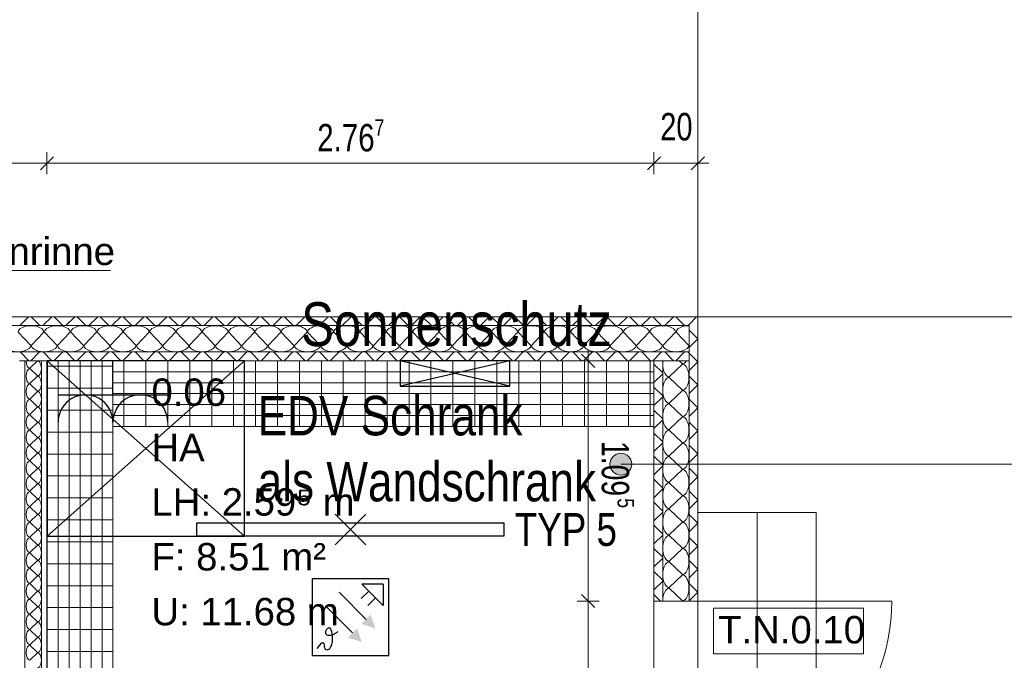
# Model space of a CAD drawing. Extents: x 1101 to 1942, y 41 to 882.
# Tile 95 of 113: x 1533 to 1623, y 726 to 785. Entities that reach past the tile are written whole.
import ezdxf
from ezdxf.lldxf.tags import DXFTag

# ---------------------------------------------------------------- set-up
doc = ezdxf.new("R2010")
doc.units = 0
doc.layers.get('0').update_dxf_attribs({"lineweight": 13})
for name, color, linetype, lineweight in [('Axen', 7, 'Continuous', 25), ('Beschriftung', 7, 'Continuous', 25), ('BI_X_Geometrie', 7, 'Continuous', 13), ('Fullfläche', 7, 'Continuous', 25), ('Maßlinien', 7, 'Continuous', 25), ('Räume', 7, 'Continuous', 25), ('Treppen', 7, 'Continuous', 25), ('Türen-A03CP7E11H', 7, 'Continuous', 25), ('Wände', 7, 'Continuous', 25)]:
    doc.layers.add(name, color=color, linetype=linetype, lineweight=lineweight)
for name, color, linetype, lineweight, true_color in [('BI_E_EDV', 3, 'Continuous', 25, 0x00ff00), ('BI_E_Einbruchmeldeanlagen', 5, 'Continuous', 25, 0x0000ff), ('BI_E_Licht', 7, 'Continuous', 25, 0xff6600), ('BI_E_Starkstrom', 1, 'Continuous', 25, 0xff0000), ('BI_E_Steckdosen', 1, 'Continuous', 25, 0xff0000), ('BI_E_Stromkreis', 1, 'Continuous', 25, 0xff0000), ('BI_E_Trassen 1', 4, 'Continuous', 18, 0x00ffff)]:
    doc.layers.add(name, color=color, linetype=linetype, lineweight=lineweight, true_color=true_color)
doc.styles.get("Standard").update_dxf_attribs({"font": 'arial.ttf'})
tags = doc.linetypes.add('ALL_S25', pattern=[0.001, 0, -0.001]).pattern_tags.tags
tags[6:7] = [DXFTag(74, 4), DXFTag(75, 0), DXFTag(340, '0'), DXFTag(46, 1.0), DXFTag(50, 0.0), DXFTag(44, 0.0), DXFTag(45, 0.0)]
tags[4:5] = [DXFTag(74, 4), DXFTag(75, 0), DXFTag(340, '0'), DXFTag(46, 1.0), DXFTag(50, 0.0), DXFTag(44, 0.0), DXFTag(45, 0.0)]
tags = doc.linetypes.add('PUNKT2_S9-A03CP7E21H', pattern=[0.001, 0, -0.001]).pattern_tags.tags
tags[6:7] = [DXFTag(74, 4), DXFTag(75, 0), DXFTag(340, '0'), DXFTag(46, 1.0), DXFTag(50, 0.0), DXFTag(44, 0.0), DXFTag(45, 0.0)]
tags[4:5] = [DXFTag(74, 4), DXFTag(75, 0), DXFTag(340, '0'), DXFTag(46, 1.0), DXFTag(50, 0.0), DXFTag(44, 0.0), DXFTag(45, 0.0)]
tags = doc.linetypes.add('VERDECKT2_S15', pattern=[0.0035, 0.001, -0.0025]).pattern_tags.tags
tags[6:7] = [DXFTag(74, 4), DXFTag(75, 0), DXFTag(340, '0'), DXFTag(46, 1.0), DXFTag(50, 0.0), DXFTag(44, 0.0), DXFTag(45, 0.0)]
tags[4:5] = [DXFTag(74, 4), DXFTag(75, 0), DXFTag(340, '0'), DXFTag(46, 1.0), DXFTag(50, 0.0), DXFTag(44, 0.0), DXFTag(45, 0.0)]

# ---------------------------------------------------------------- blocks, each defined once
blk = doc.blocks.new('Referenz-A03CP7E41H', base_point=(1127.794, 89.807))
at = {"layer": 'Axen', "color": 0, "linetype": 'ALL_S25', "lineweight": -2, "ltscale": 0.13}
for p, q in [((1594.698, 90.134), (1594.698, 825.648)), ((1661.911, 757.448), (1222.401, 757.448))]:
    blk.add_line(p, q, dxfattribs=at)
at = {"layer": 'Beschriftung', "color": 0, "lineweight": -2}
for p, q in [((1525.445, 761.673), (1541.137, 761.673)), ((1596.135, 730.897), (1596.134, 726.73)), ((1609.806, 730.895), (1596.135, 730.897)), ((1609.806, 726.728), (1609.806, 730.895)), ((1596.134, 726.73), (1609.806, 726.728))]:
    blk.add_line(p, q, dxfattribs=at)
at = {"layer": 'Fullfläche', "color": 0, "lineweight": -2}
for p, q in [((1533.681, 757.447), (1532.882, 756.647)), ((1533.902, 757.447), (1534.702, 756.647)), ((1535.781, 757.447), (1534.982, 756.647)), ((1536.002, 757.447), (1536.802, 756.647)), ((1537.881, 757.447), (1537.082, 756.647)), ((1538.102, 757.447), (1538.902, 756.647)), ((1539.981, 757.447), (1539.182, 756.647)), ((1540.202, 757.447), (1541.002, 756.647)), ((1542.081, 757.447), (1541.282, 756.647)), ((1542.302, 757.447), (1543.102, 756.647)), ((1544.181, 757.447), (1543.382, 756.647)), ((1544.403, 757.447), (1545.202, 756.647)), ((1546.281, 757.447), (1545.482, 756.647)), ((1546.502, 757.447), (1547.302, 756.647)), ((1548.381, 757.447), (1547.582, 756.647)), ((1548.603, 757.447), (1549.402, 756.647)), ((1550.481, 757.447), (1549.682, 756.647)), ((1550.703, 757.447), (1551.502, 756.647)), ((1552.581, 757.447), (1551.782, 756.647)), ((1552.802, 757.447), (1553.602, 756.647)), ((1554.681, 757.447), (1553.882, 756.647)), ((1554.903, 757.447), (1555.702, 756.647)), ((1556.781, 757.447), (1555.982, 756.647)), ((1557.003, 757.447), (1557.802, 756.647)), ((1558.881, 757.447), (1558.082, 756.647)), ((1559.103, 757.447), (1559.902, 756.647)), ((1560.981, 757.447), (1560.181, 756.647)), ((1561.203, 757.447), (1562.002, 756.647)), ((1563.081, 757.447), (1562.282, 756.647)), ((1563.303, 757.447), (1564.102, 756.647)), ((1565.181, 757.447), (1564.381, 756.647)), ((1565.403, 757.447), (1566.202, 756.647)), ((1567.281, 757.447), (1566.481, 756.647)), ((1567.503, 757.447), (1568.302, 756.647)), ((1569.381, 757.447), (1568.581, 756.647)), ((1569.603, 757.447), (1570.402, 756.647)), ((1571.481, 757.447), (1570.681, 756.647)), ((1571.703, 757.447), (1572.502, 756.647)), ((1573.581, 757.447), (1572.781, 756.647)), ((1573.803, 757.447), (1574.602, 756.647)), ((1575.681, 757.447), (1574.881, 756.647)), ((1575.903, 757.447), (1576.702, 756.647)), ((1577.78, 757.447), (1576.981, 756.647)), ((1578.003, 757.447), (1578.802, 756.647)), ((1579.88, 757.447), (1579.081, 756.647)), ((1580.103, 757.447), (1580.902, 756.647)), ((1581.98, 757.447), (1581.181, 756.647)), ((1582.203, 757.447), (1583.002, 756.647)), ((1584.08, 757.447), (1583.281, 756.647)), ((1584.303, 757.447), (1585.102, 756.647)), ((1586.18, 757.447), (1585.381, 756.647)), ((1586.403, 757.447), (1587.202, 756.647)), ((1588.28, 757.447), (1587.481, 756.647)), ((1588.503, 757.447), (1589.302, 756.647)), ((1590.38, 757.447), (1589.581, 756.647)), ((1590.603, 757.447), (1591.402, 756.647)), ((1592.48, 757.447), (1591.681, 756.647)), ((1592.703, 757.447), (1593.502, 756.647)), ((1594.585, 757.448), (1593.903, 756.766)), ((1533.874, 754.847), (1532.722, 756.047)), ((1535.074, 756.047), (1533.922, 754.847)), ((1536.274, 754.847), (1535.122, 756.047)), ((1537.474, 756.047), (1536.322, 754.847)), ((1538.674, 754.847), (1537.522, 756.047)), ((1539.874, 756.047), (1538.722, 754.847)), ((1541.074, 754.847), (1539.922, 756.047)), ((1542.274, 756.047), (1541.122, 754.847)), ((1543.474, 754.847), (1542.322, 756.047)), ((1544.674, 756.047), (1543.522, 754.847)), ((1545.874, 754.847), (1544.722, 756.047)), ((1547.074, 756.047), (1545.922, 754.847)), ((1548.274, 754.847), (1547.122, 756.047)), ((1549.474, 756.047), (1548.322, 754.847)), ((1550.674, 754.847), (1549.522, 756.047)), ((1551.874, 756.047), (1550.722, 754.847)), ((1553.074, 754.847), (1551.922, 756.047)), ((1554.274, 756.047), (1553.122, 754.847)), ((1555.474, 754.847), (1554.322, 756.047)), ((1556.674, 756.047), (1555.522, 754.847)), ((1557.874, 754.847), (1556.722, 756.047)), ((1559.074, 756.047), (1557.922, 754.847)), ((1560.274, 754.847), (1559.122, 756.047)), ((1561.474, 756.047), (1560.322, 754.847)), ((1562.674, 754.847), (1561.522, 756.047)), ((1563.874, 756.047), (1562.722, 754.847)), ((1565.074, 754.847), (1563.922, 756.047)), ((1566.274, 756.047), (1565.122, 754.847)), ((1567.474, 754.847), (1566.322, 756.047)), ((1568.674, 756.047), (1567.522, 754.847)), ((1569.874, 754.847), (1568.722, 756.047)), ((1571.074, 756.047), (1569.922, 754.847)), ((1572.274, 754.847), (1571.122, 756.047)), ((1573.474, 756.047), (1572.322, 754.847)), ((1574.674, 754.847), (1573.522, 756.047)), ((1575.874, 756.047), (1574.722, 754.847)), ((1577.074, 754.847), (1575.922, 756.047)), ((1578.274, 756.047), (1577.122, 754.847)), ((1579.474, 754.847), (1578.322, 756.047)), ((1580.674, 756.047), (1579.522, 754.847)), ((1581.874, 754.847), (1580.722, 756.047)), ((1583.074, 756.047), (1581.922, 754.847)), ((1584.274, 754.847), (1583.122, 756.047)), ((1585.474, 756.047), (1584.322, 754.847)), ((1586.674, 754.847), (1585.522, 756.047)), ((1587.874, 756.047), (1586.722, 754.847)), ((1589.074, 754.847), (1587.922, 756.047)), ((1590.274, 756.047), (1589.122, 754.847)), ((1591.474, 754.847), (1590.322, 756.047)), ((1592.674, 756.047), (1591.522, 754.847)), ((1593.874, 754.847), (1592.722, 756.047)), ((1593.898, 756.764), (1593.781, 756.647)), ((1594.692, 755.459), (1593.902, 756.247)), ((1594.692, 755.454), (1593.902, 754.666)), ((1594.697, 755.462), (1594.694, 755.459)), ((1594.697, 755.451), (1594.694, 755.454)), ((1533.698, 753.448), (1532.898, 754.249)), ((1533.886, 753.448), (1534.686, 754.249)), ((1535.798, 753.448), (1534.998, 754.249)), ((1535.986, 753.448), (1536.786, 754.249)), ((1537.898, 753.448), (1537.097, 754.249)), ((1538.086, 753.448), (1538.886, 754.249)), ((1539.998, 753.448), (1539.197, 754.249)), ((1540.186, 753.448), (1540.986, 754.249)), ((1542.098, 753.448), (1541.297, 754.249)), ((1542.285, 753.448), (1543.086, 754.249)), ((1544.198, 753.448), (1543.397, 754.249)), ((1544.385, 753.448), (1545.186, 754.249)), ((1546.298, 753.448), (1545.497, 754.249)), ((1546.485, 753.448), (1547.286, 754.249)), ((1548.398, 753.448), (1547.597, 754.249)), ((1548.585, 753.448), (1549.386, 754.249)), ((1550.498, 753.448), (1549.697, 754.249)), ((1550.685, 753.448), (1551.486, 754.25)), ((1552.598, 753.448), (1551.797, 754.25)), ((1552.785, 753.448), (1553.586, 754.25)), ((1554.698, 753.448), (1553.897, 754.25)), ((1554.885, 753.448), (1555.686, 754.25)), ((1556.798, 753.448), (1555.997, 754.25)), ((1556.985, 753.448), (1557.787, 754.25)), ((1558.898, 753.448), (1558.097, 754.25)), ((1559.085, 753.448), (1559.887, 754.25)), ((1560.998, 753.448), (1560.197, 754.25)), ((1561.185, 753.448), (1561.987, 754.25)), ((1563.098, 753.448), (1562.297, 754.25)), ((1563.285, 753.448), (1564.087, 754.25)), ((1565.198, 753.448), (1564.397, 754.25)), ((1565.385, 753.448), (1566.187, 754.25)), ((1567.298, 753.448), (1566.497, 754.25)), ((1567.485, 753.448), (1568.287, 754.25)), ((1569.399, 753.448), (1568.597, 754.25)), ((1569.585, 753.448), (1570.387, 754.25)), ((1571.498, 753.448), (1570.697, 754.25)), ((1571.685, 753.448), (1572.487, 754.25)), ((1573.599, 753.448), (1572.797, 754.25)), ((1573.785, 753.448), (1574.587, 754.25)), ((1575.699, 753.448), (1574.897, 754.25)), ((1575.885, 753.448), (1576.687, 754.25)), ((1577.799, 753.448), (1576.997, 754.25)), ((1577.985, 753.448), (1578.787, 754.25)), ((1579.899, 753.448), (1579.097, 754.25)), ((1580.085, 753.448), (1580.887, 754.25)), ((1581.999, 753.448), (1581.197, 754.25)), ((1582.185, 753.448), (1582.987, 754.25)), ((1584.099, 753.448), (1583.297, 754.25)), ((1584.285, 753.448), (1585.087, 754.25)), ((1586.199, 753.448), (1585.397, 754.25)), ((1586.385, 753.448), (1587.187, 754.25)), ((1588.299, 753.448), (1587.497, 754.25)), ((1588.485, 753.448), (1589.287, 754.25)), ((1590.399, 753.448), (1589.597, 754.25)), ((1590.585, 753.448), (1591.387, 754.25)), ((1592.499, 753.448), (1591.697, 754.25)), ((1592.685, 753.448), (1593.487, 754.251)), ((1593.898, 754.149), (1593.797, 754.251)), ((1534.499, 753.434), (1533.799, 752.762)), ((1593.298, 753.172), (1593.01, 753.449)), ((1594.692, 753.359), (1593.902, 754.147)), ((1594.692, 753.354), (1593.902, 752.566)), ((1594.697, 753.362), (1594.694, 753.359)), ((1594.697, 753.351), (1594.694, 753.354)), ((1533.799, 752.734), (1534.499, 752.062)), ((1590.698, 753.149), (1591.498, 752.35)), ((1592.098, 751.972), (1593.298, 753.124)), ((1534.499, 752.034), (1533.799, 751.362)), ((1590.698, 751.464), (1591.498, 752.264)), ((1593.298, 750.772), (1592.098, 751.924)), ((1594.692, 751.259), (1593.902, 752.048)), ((1533.799, 751.334), (1534.499, 750.662)), ((1534.499, 750.634), (1533.799, 749.962)), ((1590.698, 751.049), (1591.498, 750.25)), ((1592.098, 749.572), (1593.298, 750.724)), ((1594.692, 751.254), (1593.902, 750.465)), ((1594.697, 751.262), (1594.694, 751.259)), ((1594.697, 751.251), (1594.694, 751.254)), ((1533.799, 749.934), (1534.499, 749.262)), ((1590.698, 749.364), (1591.498, 750.164)), ((1594.692, 749.159), (1593.902, 749.948)), ((1534.499, 749.234), (1533.799, 748.562)), ((1590.698, 748.949), (1591.498, 748.15)), ((1593.298, 748.372), (1592.098, 749.524)), ((1594.692, 749.154), (1593.902, 748.365)), ((1594.697, 749.162), (1594.694, 749.159)), ((1594.697, 749.152), (1594.694, 749.154)), ((1533.799, 748.534), (1534.499, 747.862)), ((1590.698, 747.264), (1591.498, 748.063)), ((1592.098, 747.172), (1593.298, 748.324)), ((1534.499, 747.834), (1533.799, 747.162)), ((1533.799, 747.134), (1534.499, 746.462)), ((1593.298, 745.972), (1592.098, 747.124)), ((1594.692, 747.059), (1593.902, 747.848)), ((1594.692, 747.054), (1593.902, 746.265)), ((1594.697, 747.061), (1594.694, 747.059)), ((1594.697, 747.052), (1594.694, 747.054)), ((1534.499, 746.434), (1533.799, 745.762)), ((1590.698, 746.849), (1591.498, 746.05)), ((1533.799, 745.734), (1534.499, 745.062)), ((1590.698, 745.164), (1591.498, 745.963)), ((1592.098, 744.772), (1593.298, 745.924)), ((1594.692, 744.959), (1593.902, 745.748)), ((1534.499, 745.034), (1533.799, 744.362)), ((1533.799, 744.334), (1534.499, 743.662)), ((1590.698, 744.749), (1591.498, 743.95)), ((1593.298, 743.572), (1592.098, 744.724)), ((1594.692, 744.954), (1593.901, 744.165)), ((1594.696, 744.961), (1594.694, 744.959)), ((1594.696, 744.952), (1594.694, 744.954)), ((1534.499, 743.634), (1533.799, 742.962)), ((1590.698, 743.064), (1591.498, 743.863)), ((1592.098, 742.372), (1593.298, 743.524)), ((1594.692, 742.859), (1593.901, 743.648)), ((1533.799, 742.934), (1534.499, 742.262)), ((1590.698, 742.649), (1591.498, 741.85)), ((1594.692, 742.855), (1593.901, 742.065)), ((1594.696, 742.861), (1594.694, 742.859)), ((1594.696, 742.852), (1594.694, 742.855)), ((1534.499, 742.234), (1533.799, 741.562)), ((1590.698, 740.964), (1591.498, 741.763)), ((1593.298, 741.172), (1592.098, 742.324)), ((1533.799, 741.534), (1534.499, 740.862)), ((1534.499, 740.834), (1533.799, 740.162)), ((1592.098, 739.972), (1593.298, 741.124)), ((1594.692, 740.759), (1593.901, 741.549)), ((1594.692, 740.755), (1593.901, 739.964)), ((1594.696, 740.761), (1594.694, 740.759)), ((1594.696, 740.753), (1594.694, 740.755)), ((1533.799, 740.134), (1534.499, 739.462)), ((1590.698, 740.549), (1591.498, 739.75)), ((1593.298, 738.772), (1592.098, 739.924)), ((1534.499, 739.434), (1533.799, 738.762)), ((1590.698, 738.864), (1591.498, 739.663)), ((1594.692, 738.659), (1593.901, 739.449)), ((1533.799, 738.734), (1534.499, 738.062)), ((1534.499, 738.034), (1533.799, 737.362)), ((1590.698, 738.449), (1591.498, 737.65)), ((1592.098, 737.572), (1593.298, 738.724)), ((1594.692, 738.655), (1593.901, 737.864)), ((1594.696, 738.66), (1594.694, 738.659)), ((1594.696, 738.653), (1594.694, 738.655)), ((1533.799, 737.334), (1534.499, 736.662)), ((1590.698, 736.764), (1591.498, 737.563)), ((1593.298, 736.372), (1592.098, 737.524)), ((1594.692, 736.559), (1593.901, 737.349)), ((1534.499, 736.634), (1533.799, 735.962)), ((1590.698, 736.349), (1591.498, 735.55)), ((1592.098, 735.172), (1593.298, 736.324)), ((1594.692, 736.555), (1593.901, 735.764)), ((1594.696, 736.56), (1594.694, 736.559)), ((1594.696, 736.553), (1594.694, 736.555)), ((1533.799, 735.934), (1534.499, 735.262)), ((1590.698, 734.664), (1591.498, 735.463)), ((1534.499, 735.234), (1533.799, 734.562)), ((1533.799, 734.534), (1534.499, 733.862)), ((1593.298, 733.972), (1592.098, 735.124)), ((1594.692, 734.455), (1593.9, 733.664)), ((1594.692, 734.459), (1593.901, 735.249)), ((1594.695, 734.46), (1594.694, 734.459)), ((1594.695, 734.453), (1594.694, 734.455)), ((1534.499, 733.834), (1533.799, 733.162)), ((1590.698, 734.249), (1591.498, 733.45)), ((1592.098, 732.772), (1593.298, 733.924)), ((1533.799, 733.134), (1534.499, 732.462)), ((1590.698, 732.564), (1591.498, 733.363)), ((1593.298, 731.572), (1592.098, 732.724)), ((1594.692, 732.359), (1593.9, 733.15)), ((1534.499, 732.434), (1533.799, 731.762)), ((1590.698, 732.149), (1591.3, 731.548)), ((1594.692, 732.355), (1593.9, 731.563)), ((1594.695, 732.36), (1594.694, 732.359)), ((1594.695, 732.353), (1594.694, 732.355)), ((1533.799, 731.734), (1534.499, 731.062)), ((1534.499, 731.034), (1533.799, 730.362)), ((1533.799, 730.334), (1534.499, 729.662)), ((1534.499, 729.634), (1533.799, 728.962)), ((1533.799, 728.934), (1534.499, 728.262)), ((1534.499, 728.234), (1533.799, 727.562)), ((1533.799, 727.534), (1534.499, 726.862)), ((1534.499, 726.834), (1533.799, 726.162))]:
    blk.add_line(p, q, dxfattribs=at)
for centre, major_axis, start_param, end_param in [((1533.898, 756.047), (-1.176, 0), 4.712389, 6.283185), ((1533.898, 756.047), (-1.176, 0), 3.141593, 4.712389), ((1536.298, 756.047), (-1.176, 0), 4.712389, 6.283185), ((1536.298, 756.047), (-1.176, 0), 3.141593, 4.712389), ((1538.698, 756.047), (-1.176, 0), 4.712389, 6.283185), ((1538.698, 756.047), (-1.176, 0), 3.141593, 4.712389), ((1541.098, 756.047), (-1.176, 0), 4.712389, 6.283185), ((1541.098, 756.047), (-1.176, 0), 3.141593, 4.712389), ((1543.498, 756.047), (-1.176, 0), 4.712389, 6.283185), ((1543.498, 756.047), (-1.176, 0), 3.141593, 4.712389), ((1545.898, 756.047), (-1.176, 0), 4.712389, 6.283185), ((1545.898, 756.047), (-1.176, 0), 3.141593, 4.712389), ((1548.298, 756.047), (-1.176, 0), 4.712389, 6.283185), ((1548.298, 756.047), (-1.176, 0), 3.141593, 4.712389), ((1550.698, 756.047), (-1.176, 0), 4.712389, 6.283185), ((1550.698, 756.047), (-1.176, 0), 3.141593, 4.712389), ((1553.098, 756.047), (-1.176, 0), 4.712389, 6.283185), ((1553.098, 756.047), (-1.176, 0), 3.141593, 4.712389), ((1555.498, 756.047), (-1.176, 0), 4.712389, 6.283185), ((1555.498, 756.047), (-1.176, 0), 3.141593, 4.712389), ((1557.898, 756.047), (-1.176, 0), 4.712389, 6.283185), ((1557.898, 756.047), (-1.176, 0), 3.141593, 4.712389), ((1560.298, 756.047), (-1.176, 0), 4.712389, 6.283185), ((1560.298, 756.047), (-1.176, 0), 3.141593, 4.712389), ((1562.698, 756.047), (-1.176, 0), 4.712389, 6.283185), ((1562.698, 756.047), (-1.176, 0), 3.141593, 4.712389), ((1565.098, 756.047), (-1.176, 0), 4.712389, 6.283185), ((1565.098, 756.047), (-1.176, 0), 3.141593, 4.712389), ((1567.498, 756.047), (-1.176, 0), 4.712389, 6.283185), ((1567.498, 756.047), (-1.176, 0), 3.141593, 4.712389), ((1569.898, 756.047), (-1.176, 0), 4.712389, 6.283185), ((1569.898, 756.047), (-1.176, 0), 3.141593, 4.712389), ((1572.298, 756.047), (-1.176, 0), 4.712389, 6.283185), ((1572.298, 756.047), (-1.176, 0), 3.141593, 4.712389), ((1574.698, 756.047), (-1.176, 0), 4.712389, 6.283185), ((1574.698, 756.047), (-1.176, 0), 3.141593, 4.712389), ((1577.098, 756.047), (-1.176, 0), 4.712389, 6.283185), ((1577.098, 756.047), (-1.176, 0), 3.141593, 4.712389), ((1579.498, 756.047), (-1.176, 0), 4.712389, 6.283185), ((1579.498, 756.047), (-1.176, 0), 3.141593, 4.712389), ((1581.898, 756.047), (-1.176, 0), 4.712389, 6.283185), ((1581.898, 756.047), (-1.176, 0), 3.141593, 4.712389), ((1584.298, 756.047), (-1.176, 0), 4.712389, 6.283185), ((1584.298, 756.047), (-1.176, 0), 3.141593, 4.712389), ((1586.698, 756.047), (-1.176, 0), 4.712389, 6.283185), ((1586.698, 756.047), (-1.176, 0), 3.141593, 4.712389), ((1589.098, 756.047), (-1.176, 0), 4.712389, 6.283185), ((1589.098, 756.047), (-1.176, 0), 3.141593, 4.712389), ((1591.498, 756.047), (-1.176, 0), 4.712389, 6.283185), ((1591.498, 756.047), (-1.176, 0), 3.141593, 4.712389), ((1593.898, 756.047), (-1.176, 0), 4.71239, 6.283185), ((1532.698, 754.847), (-1.176, 0), 0, 3.141593), ((1535.098, 754.847), (-1.176, 0), 0, 3.141593), ((1537.498, 754.847), (-1.176, 0), 0, 3.141593), ((1539.898, 754.847), (-1.176, 0), 0, 3.141593), ((1542.298, 754.847), (-1.176, 0), 0, 3.141593), ((1544.698, 754.847), (-1.176, 0), 0, 3.141593), ((1547.098, 754.847), (-1.176, 0), 0, 3.141593), ((1549.498, 754.847), (-1.176, 0), 0, 3.141593), ((1551.898, 754.847), (-1.176, 0), 0, 3.141593), ((1554.298, 754.847), (-1.176, 0), 0, 3.141593), ((1556.698, 754.847), (-1.176, 0), 0, 3.141593), ((1559.098, 754.847), (-1.176, 0), 0, 3.141593), ((1561.498, 754.847), (-1.176, 0), 0, 3.141593), ((1563.898, 754.847), (-1.176, 0), 0, 3.141593), ((1566.298, 754.847), (-1.176, 0), 0, 3.141593), ((1568.698, 754.847), (-1.176, 0), 0, 3.141593), ((1571.098, 754.847), (-1.176, 0), 0, 3.141593), ((1573.498, 754.847), (-1.176, 0), 0, 3.141593), ((1575.898, 754.847), (-1.176, 0), 0, 3.141593), ((1578.298, 754.847), (-1.176, 0), 0, 3.141593), ((1580.698, 754.847), (-1.176, 0), 0, 3.141593), ((1583.098, 754.847), (-1.176, 0), 0, 3.141593), ((1585.498, 754.847), (-1.176, 0), 0, 3.141593), ((1587.898, 754.847), (-1.176, 0), 0, 3.141593), ((1590.298, 754.847), (-1.176, 0), 0, 3.141593), ((1592.698, 754.847), (-1.176, 0), 0, 3.141593), ((1533.799, 753.448), (0, -0.686), 4.712389, 6.283185), ((1534.499, 752.748), (0, -0.686), 0, 3.141593), ((1592.098, 753.148), (0, 1.176), 1.312426, 1.570796), ((1593.298, 754.348), (0, 1.176), 3.141593, 3.841567), ((1533.799, 752.048), (0, -0.686), 3.141593, 4.712389), ((1592.098, 753.148), (0, 1.176), 1.570796, 3.141593), ((1593.298, 751.948), (0, 1.176), 3.141593, 6.283185), ((1533.799, 752.048), (0, -0.686), 4.712389, 6.283185), ((1534.499, 751.348), (0, -0.686), 0, 3.141593), ((1592.098, 750.748), (0, 1.176), 0, 1.570796), ((1533.799, 750.648), (0, -0.686), 3.141593, 4.712389), ((1533.799, 750.648), (0, -0.686), 4.712389, 6.283185), ((1534.499, 749.948), (0, -0.686), 0, 3.141593), ((1592.098, 750.748), (0, 1.176), 1.570796, 3.141593), ((1593.298, 749.548), (0, 1.176), 3.141593, 6.283185), ((1533.799, 749.248), (0, -0.686), 3.141593, 4.712389), ((1533.799, 749.248), (0, -0.686), 4.712389, 6.283185), ((1534.499, 748.548), (0, -0.686), 0, 3.141593), ((1592.098, 748.348), (0, 1.176), 0, 1.570796), ((1533.799, 747.848), (0, -0.686), 3.141593, 4.712389), ((1592.098, 748.348), (0, 1.176), 1.570796, 3.141593), ((1593.298, 747.148), (0, 1.176), 3.141593, 6.283185), ((1533.799, 747.848), (0, -0.686), 4.712389, 6.283185), ((1533.799, 746.448), (0, -0.686), 3.141593, 4.712389), ((1534.499, 747.148), (0, -0.686), 0, 3.141593), ((1592.098, 745.948), (0, 1.176), 0, 1.570796), ((1533.799, 746.448), (0, -0.686), 4.712389, 6.283185), ((1534.499, 745.748), (0, -0.686), 0, 3.141593), ((1533.799, 745.048), (0, -0.686), 3.141593, 4.712389), ((1592.098, 745.948), (0, 1.176), 1.570796, 3.141593), ((1593.298, 744.748), (0, 1.176), 3.141593, 6.283185), ((1533.799, 745.048), (0, -0.686), 4.712389, 6.283185), ((1533.799, 743.648), (0, -0.686), 3.141593, 4.712389), ((1534.499, 744.348), (0, -0.686), 0, 3.141593), ((1592.098, 743.548), (0, 1.176), 0, 1.570796), ((1533.799, 743.648), (0, -0.686), 4.712389, 6.283185), ((1534.499, 742.948), (0, -0.686), 0, 3.141593), ((1592.098, 743.548), (0, 1.176), 1.570796, 3.141593), ((1593.298, 742.348), (0, 1.176), 3.141593, 6.283185), ((1533.799, 742.248), (0, -0.686), 3.141593, 4.712389), ((1533.799, 742.248), (0, -0.686), 4.712389, 6.283185), ((1534.499, 741.548), (0, -0.686), 0, 3.141593), ((1592.098, 741.148), (0, 1.176), 0, 1.570796), ((1533.799, 740.848), (0, -0.686), 3.141593, 4.712389), ((1533.799, 740.848), (0, -0.686), 4.712389, 6.283185), ((1534.499, 740.148), (0, -0.686), 0, 3.141593), ((1592.098, 741.148), (0, 1.176), 1.570796, 3.141593), ((1593.298, 739.948), (0, 1.176), 3.141593, 6.283185), ((1533.799, 739.448), (0, -0.686), 3.141593, 4.712389), ((1592.098, 738.748), (0, 1.176), 0, 1.570796), ((1533.799, 739.448), (0, -0.686), 4.712389, 6.283185), ((1534.499, 738.748), (0, -0.686), 0, 3.141593), ((1533.799, 738.048), (0, -0.686), 3.141593, 4.712389), ((1533.799, 738.048), (0, -0.686), 4.712389, 6.283185), ((1534.499, 737.348), (0, -0.686), 0, 3.141593), ((1592.098, 738.748), (0, 1.176), 1.570796, 3.141593), ((1593.298, 737.548), (0, 1.176), 3.141593, 6.283185), ((1533.799, 736.648), (0, -0.686), 3.141593, 4.712389), ((1592.098, 736.348), (0, 1.176), 0, 1.570796), ((1533.799, 736.648), (0, -0.686), 4.712389, 6.283185), ((1534.499, 735.948), (0, -0.686), 0, 3.141593), ((1592.098, 736.348), (0, 1.176), 1.570796, 3.141593), ((1593.298, 735.148), (0, 1.176), 3.141593, 6.283185), ((1533.799, 735.248), (0, -0.686), 3.141593, 4.712389), ((1533.799, 735.248), (0, -0.686), 4.712389, 6.283185), ((1533.799, 733.848), (0, -0.686), 3.141593, 4.712389), ((1534.499, 734.548), (0, -0.686), 0, 3.141593), ((1592.098, 733.948), (0, 1.176), 0, 1.570796), ((1533.799, 733.848), (0, -0.686), 4.712389, 6.283185), ((1534.499, 733.148), (0, -0.686), 0, 3.141593), ((1592.098, 733.948), (0, 1.176), 1.570796, 3.141593), ((1593.298, 732.748), (0, 1.176), 3.141593, 6.283185), ((1533.799, 732.448), (0, -0.686), 3.141593, 4.712389), ((1592.098, 731.548), (0, 1.176), 0, 1.570796), ((1533.799, 732.448), (0, -0.686), 4.712389, 6.283185), ((1534.499, 731.748), (0, -0.686), 0, 3.141593), ((1533.799, 731.048), (0, -0.686), 3.141593, 4.712389), ((1533.799, 731.048), (0, -0.686), 4.712389, 6.283185), ((1534.499, 730.348), (0, -0.686), 0, 3.141593), ((1533.799, 729.648), (0, -0.686), 3.141593, 4.712389), ((1533.799, 729.648), (0, -0.686), 4.712389, 6.283185), ((1534.499, 728.948), (0, -0.686), 0, 3.141593), ((1533.799, 728.248), (0, -0.686), 3.141593, 4.712389), ((1533.799, 728.248), (0, -0.686), 4.712389, 6.283185), ((1534.499, 727.548), (0, -0.686), 0, 3.141593), ((1533.799, 726.848), (0, -0.686), 3.141593, 4.712389), ((1533.799, 726.848), (0, -0.686), 4.712389, 6.283185), ((1534.499, 726.148), (0, -0.686), 0, 3.141593)]:
    blk.add_ellipse(centre, major_axis=major_axis, ratio=0.5, start_param=start_param, end_param=end_param, dxfattribs=at)
at = {"layer": 'Maßlinien', "color": 0, "lineweight": -2}
for p, q in [((1535.349, 771.448), (1535.349, 772.448)), ((1590.698, 771.448), (1590.698, 772.448)), ((1594.698, 771.448), (1594.698, 772.448)), ((1477.498, 771.448), (1535.349, 771.448)), ((1534.749, 770.848), (1535.949, 772.048)), ((1535.349, 771.448), (1535.349, 770.448)), ((1535.349, 771.448), (1590.698, 771.448)), ((1590.098, 770.848), (1591.298, 772.048)), ((1590.698, 771.448), (1590.698, 770.448)), ((1590.698, 771.448), (1594.698, 771.448)), ((1594.098, 770.848), (1595.298, 772.048)), ((1594.698, 771.448), (1594.698, 770.448)), ((1594.698, 771.448), (1595.698, 771.448)), ((1584.698, 753.448), (1584.698, 754.448)), ((1584.698, 753.448), (1583.698, 753.448)), ((1585.298, 752.848), (1584.098, 754.048)), ((1584.698, 753.448), (1585.698, 753.448)), ((1584.698, 731.548), (1584.698, 753.448)), ((1585.298, 730.948), (1584.098, 732.148)), ((1584.698, 731.548), (1583.698, 731.548)), ((1584.698, 731.548), (1585.698, 731.548)), ((1584.698, 713.848), (1584.698, 731.548))]:
    blk.add_line(p, q, dxfattribs=at)
at = {"layer": 'Treppen', "color": 0, "lineweight": -2}
for p, q in [((1594.698, 739.623), (1600.098, 739.623)), ((1600.098, 739.623), (1600.098, 705.473))]:
    blk.add_line(p, q, dxfattribs=at)
at = {"layer": 'Treppen', "color": 0, "linetype": 'VERDECKT2_S15', "lineweight": -2, "ltscale": 0.13}
for p, q in [((1600.098, 739.623), (1605.498, 739.623)), ((1605.498, 739.623), (1605.498, 705.473))]:
    blk.add_line(p, q, dxfattribs=at)
at = {"layer": 'Türen-A03CP7E11H', "color": 0, "linetype": 'PUNKT2_S9-A03CP7E21H', "lineweight": -2, "ltscale": 0.13}
for p, q in [((1590.698, 731.548), (1590.698, 713.848)), ((1594.698, 731.548), (1594.698, 713.848))]:
    blk.add_line(p, q, dxfattribs=at)
at = {"layer": 'Türen-A03CP7E11H', "color": 0, "lineweight": -2}
blk.add_line((1594.698, 731.548), (1612.398, 731.548), dxfattribs=at)
blk.add_ellipse((1594.698, 731.548), major_axis=(0, -17.7), ratio=1, start_param=0, end_param=1.570796, dxfattribs=at)
at = {"layer": 'Wände', "color": 0, "lineweight": -2}
for p, q in [((1594.698, 757.448), (1477.498, 757.448)), ((1594.698, 731.548), (1594.698, 757.448)), ((1469.998, 756.648), (1593.898, 756.647)), ((1593.898, 731.548), (1593.898, 756.647)), ((1469.998, 754.248), (1593.898, 754.247)), ((1532.849, 753.448), (1593.898, 753.448)), ((1533.349, 753.448), (1533.349, 691.948)), ((1534.849, 753.448), (1534.849, 691.948)), ((1535.349, 691.948), (1535.349, 753.448)), ((1590.698, 753.448), (1590.698, 731.548)), ((1591.498, 731.548), (1591.498, 753.448)), ((1594.698, 731.548), (1590.698, 731.548))]:
    blk.add_line(p, q, dxfattribs=at)
at = {"layer": 'Beschriftung', "color": 0, "lineweight": -2, "char_height": 2.49999, "attachment_point": 1}
for s, insert, rotation in [('{\\fArial;Drainrinne}', (1525.445, 764.673), 0.00001), ('{\\fArial;T.N.0.10}', (1596.551, 730.186), 359.99316)]:
    blk.add_mtext(s, dxfattribs=dict(at, insert=insert, rotation=rotation))
at = {"layer": 'Maßlinien', "color": 0, "lineweight": -2, "attachment_point": 1}
for s, insert, char_height, rotation in [('{\\W0.76;\\fArial;20}', (1591.268, 776.03), 2.49999, 0.00001), ('{\\W0.77;\\fArial;2.76}', (1559.997, 775.03), 2.49999, 0.00001), ('{\\W0.76;\\fArial;7}', (1565.226, 775.449), 1.5, 0.00001), ('{\\W0.74;\\fArial;1.09}', (1588.438, 746.139), 2.49999, 270.00001), ('{\\W0.76;\\fArial;5}', (1588.881, 740.91), 1.5, 270.00001)]:
    blk.add_mtext(s, dxfattribs=dict(at, insert=insert, char_height=char_height, rotation=rotation))
at = {"layer": 'Räume', "color": 0, "lineweight": -2, "char_height": 2.49999, "attachment_point": 1, "rotation": 359.99316}
for s, insert in [('{\\fArial;0.06}', (1544.882, 751.835)), ('{\\fArial;HA}', (1544.881, 746.795)), ('{\\fArial;LH: 2.59⁵ m}', (1544.88, 741.835)), ('{\\fArial;F: 8.51 m²}', (1544.88, 736.835)), ('{\\fArial;U: 11.68 m}', (1544.879, 731.835))]:
    blk.add_mtext(s, dxfattribs=dict(at, insert=insert))
blk = doc.blocks.new('Datenschrank-A03CP7HU1H', base_point=(1535.366, 737.448))
at = {"color": 0, "linetype": 'ByBlock', "lineweight": -2, "ltscale": 0.25}
for p, q in [((1553.366, 753.448), (1535.366, 753.448)), ((1535.366, 753.448), (1535.366, 737.448)), ((1535.366, 737.448), (1553.366, 753.448)), ((1553.366, 737.448), (1535.366, 753.448)), ((1553.366, 737.448), (1553.366, 753.448)), ((1535.366, 737.448), (1553.366, 737.448))]:
    blk.add_line(p, q, dxfattribs=at)
blk = doc.blocks.new('Brandmelder-A03CP7HY1H', base_point=(1559.521, 726.58))
at = {"color": 0, "lineweight": -2}
for p, q in [((1566.521, 733.58), (1559.521, 733.58)), ((1559.521, 733.58), (1559.521, 726.58)), ((1566.521, 726.58), (1566.521, 733.58)), ((1566.021, 733.08), (1564.068, 733.08)), ((1564.068, 733.08), (1566.021, 731.127)), ((1566.021, 733.08), (1566.021, 731.127)), ((1561.99, 732.349), (1564.464, 729.874)), ((1564.689, 732.459), (1563.999, 731.768)), ((1565.311, 731.837), (1564.62, 731.147)), ((1560.752, 731.111), (1563.227, 728.637)), ((1560.943, 729.049), (1560.896, 729.007)), ((1560.993, 729.082), (1560.943, 729.049)), ((1561.043, 729.103), (1560.993, 729.082)), ((1561.09, 729.11), (1561.043, 729.103)), ((1561.09, 729.11), (1561.135, 729.102)), ((1561.176, 729.079), (1561.135, 729.102)), ((1561.176, 729.079), (1561.213, 729.04)), ((1560.762, 728.781), (1560.752, 728.719)), ((1560.752, 728.719), (1560.754, 728.66)), ((1560.754, 728.66), (1560.769, 728.603)), ((1560.783, 728.842), (1560.762, 728.781)), ((1560.795, 728.552), (1560.769, 728.603)), ((1560.813, 728.902), (1560.783, 728.842)), ((1560.795, 728.552), (1560.835, 728.508)), ((1560.852, 728.957), (1560.813, 728.902)), ((1560.886, 728.471), (1560.835, 728.508)), ((1560.896, 729.007), (1560.852, 728.957)), ((1560.886, 728.471), (1560.951, 728.446)), ((1560.951, 728.446), (1561.029, 728.431)), ((1561.029, 728.431), (1561.12, 728.43)), ((1561.12, 728.43), (1561.222, 728.443)), ((1561.247, 728.986), (1561.213, 729.04)), ((1561.222, 728.443), (1561.33, 728.468)), ((1561.277, 728.916), (1561.247, 728.986)), ((1561.304, 728.83), (1561.277, 728.916)), ((1561.329, 728.728), (1561.304, 728.83)), ((1561.35, 728.611), (1561.329, 728.728)), ((1561.33, 728.468), (1561.443, 728.506)), ((1561.369, 728.477), (1561.35, 728.611)), ((1561.383, 728.333), (1561.369, 728.477)), ((1561.391, 728.18), (1561.383, 728.333)), ((1561.39, 728.024), (1561.391, 728.18)), ((1561.443, 728.506), (1561.556, 728.557)), ((1561.556, 728.557), (1561.668, 728.619)), ((1561.668, 728.619), (1561.774, 728.694)), ((1561.774, 728.694), (1561.872, 728.781)), ((1560.005, 727.213), (1560.226, 727.53)), ((1560.226, 727.53), (1560.383, 727.707)), ((1560.383, 727.707), (1560.489, 727.768)), ((1560.489, 727.768), (1560.556, 727.741)), ((1560.556, 727.741), (1560.596, 727.65)), ((1560.596, 727.65), (1560.621, 727.522)), ((1560.621, 727.522), (1560.644, 727.382)), ((1560.644, 727.382), (1560.676, 727.258)), ((1560.676, 727.258), (1560.726, 727.17)), ((1561.131, 727.236), (1561.209, 727.33)), ((1561.209, 727.33), (1561.274, 727.444)), ((1561.274, 727.444), (1561.324, 727.573)), ((1561.324, 727.573), (1561.359, 727.717)), ((1561.359, 727.717), (1561.381, 727.868)), ((1561.381, 727.868), (1561.39, 728.024)), ((1559.521, 726.58), (1566.521, 726.58)), ((1560.726, 727.17), (1560.793, 727.12)), ((1560.793, 727.12), (1560.871, 727.104)), ((1560.871, 727.104), (1560.957, 727.121)), ((1560.957, 727.121), (1561.045, 727.165)), ((1561.045, 727.165), (1561.131, 727.236))]:
    blk.add_line(p, q, dxfattribs=at)
for points in [[(1565.289, 729.049), (1564.052, 729.461), (1564.877, 730.286)], [(1564.052, 727.812), (1562.814, 728.224), (1563.639, 729.049)]]:
    blk.add_solid(points, dxfattribs=at)
blk = doc.blocks.new('Steckdose_ 2-fach AUFPUTZ-A03CP7I21H', base_point=(1536.366, 747.848))
at = {"color": 0, "lineweight": -2}
for p, q in [((1541.366, 750.348), (1541.366, 753.448)), ((1536.366, 750.348), (1546.366, 750.348))]:
    blk.add_line(p, q, dxfattribs=at)
for centre in [(1538.866, 747.848), (1543.866, 747.848)]:
    blk.add_ellipse(centre, major_axis=(2.5, 0), ratio=1, start_param=0, end_param=3.141593, dxfattribs=at)
blk = doc.blocks.new('NSHV + UV 1-A03CP7K61H', base_point=(1567.548, 751.147))
at = {"color": 0, "lineweight": -2}
for p, q in [((1577.548, 753.447), (1567.548, 753.447)), ((1567.548, 753.447), (1567.548, 751.147)), ((1577.548, 751.147), (1567.548, 753.447)), ((1577.548, 753.447), (1567.548, 751.147)), ((1577.548, 751.147), (1577.548, 753.447)), ((1567.548, 751.147), (1577.548, 751.147))]:
    blk.add_line(p, q, dxfattribs=at)
blk = doc.blocks.new('Gitterrinne-A03CP7LE1H', base_point=(1535.371, 691.948))
at = {"color": 0, "linetype": 'ByBlock', "lineweight": -2, "ltscale": 0.18}
for p, q in [((1535.371, 691.948), (1535.371, 753.451)), ((1536.371, 691.948), (1536.371, 753.451)), ((1537.371, 691.948), (1537.371, 753.451)), ((1538.371, 691.948), (1538.371, 753.451)), ((1539.371, 691.948), (1539.371, 753.451)), ((1540.371, 691.948), (1540.371, 753.451)), ((1541.371, 691.948), (1541.371, 753.451)), ((1541.371, 752.948), (1535.371, 752.948)), ((1541.371, 750.948), (1535.371, 750.948)), ((1541.371, 748.948), (1535.371, 748.948)), ((1541.371, 746.948), (1535.371, 746.948)), ((1541.371, 744.948), (1535.371, 744.948)), ((1541.371, 742.948), (1535.371, 742.948)), ((1541.371, 740.948), (1535.371, 740.948)), ((1541.371, 738.948), (1535.371, 738.948)), ((1541.371, 736.948), (1535.371, 736.948)), ((1541.371, 734.948), (1535.371, 734.948)), ((1541.371, 732.948), (1535.371, 732.948)), ((1541.371, 730.948), (1535.371, 730.948)), ((1541.371, 728.948), (1535.371, 728.948)), ((1541.371, 726.948), (1535.371, 726.948)), ((1541.371, 724.948), (1535.371, 724.948)), ((1541.371, 722.948), (1535.371, 722.948)), ((1541.371, 720.948), (1535.371, 720.948)), ((1541.371, 718.948), (1535.371, 718.948)), ((1541.371, 716.948), (1535.371, 716.948)), ((1541.371, 714.948), (1535.371, 714.948)), ((1541.371, 712.948), (1535.371, 712.948)), ((1541.371, 710.948), (1535.371, 710.948)), ((1541.371, 708.948), (1535.371, 708.948)), ((1541.371, 706.948), (1535.371, 706.948)), ((1541.371, 704.948), (1535.371, 704.948)), ((1541.371, 702.948), (1535.371, 702.948)), ((1541.371, 700.948), (1535.371, 700.948)), ((1541.371, 698.948), (1535.371, 698.948)), ((1541.371, 696.948), (1535.371, 696.948)), ((1541.371, 694.948), (1535.371, 694.948)), ((1541.371, 692.948), (1535.371, 692.948))]:
    blk.add_line(p, q, dxfattribs=at)
blk = doc.blocks.new('Gitterrinne-A03CP7LG1H', base_point=(1541.371, 747.45))
at = {"color": 0, "linetype": 'ByBlock', "lineweight": -2, "ltscale": 0.18}
for p, q in [((1541.371, 753.45), (1590.698, 753.45)), ((1542.371, 747.45), (1542.371, 753.45)), ((1544.371, 747.45), (1544.371, 753.45)), ((1546.371, 747.45), (1546.371, 753.45)), ((1548.371, 747.45), (1548.371, 753.45)), ((1550.371, 747.45), (1550.371, 753.45)), ((1552.371, 747.45), (1552.371, 753.45)), ((1554.371, 747.45), (1554.371, 753.45)), ((1556.371, 747.45), (1556.371, 753.45)), ((1558.371, 747.45), (1558.371, 753.45)), ((1560.371, 747.45), (1560.371, 753.45)), ((1562.371, 747.45), (1562.371, 753.45)), ((1564.371, 747.45), (1564.371, 753.45)), ((1566.371, 747.45), (1566.371, 753.45)), ((1568.371, 747.45), (1568.371, 753.45)), ((1570.371, 747.45), (1570.371, 753.45)), ((1572.371, 747.45), (1572.371, 753.45)), ((1574.371, 747.45), (1574.371, 753.45)), ((1576.371, 747.45), (1576.371, 753.45)), ((1578.371, 747.45), (1578.371, 753.45)), ((1580.371, 747.45), (1580.371, 753.45)), ((1582.371, 747.45), (1582.371, 753.45)), ((1584.371, 747.45), (1584.371, 753.45)), ((1586.371, 747.45), (1586.371, 753.45)), ((1588.371, 747.45), (1588.371, 753.45)), ((1590.371, 747.45), (1590.371, 753.45)), ((1541.371, 752.45), (1590.698, 752.45)), ((1541.371, 751.45), (1590.698, 751.45)), ((1541.371, 750.45), (1590.698, 750.45)), ((1541.371, 749.45), (1590.698, 749.45)), ((1541.371, 748.45), (1590.698, 748.45)), ((1541.371, 747.45), (1590.698, 747.45))]:
    blk.add_line(p, q, dxfattribs=at)
blk = doc.blocks.new('RZB Planox 33_54W-A03CP7M41H', base_point=(1549.031, 736.673))
at = {"color": 0, "lineweight": -2}
for p, q in [((1564.421, 739.473), (1561.621, 736.673)), ((1561.621, 739.473), (1564.421, 736.673)), ((1549.031, 737.463), (1549.031, 738.683)), ((1549.031, 738.683), (1577.011, 738.683)), ((1577.011, 738.683), (1577.011, 737.463)), ((1577.011, 737.463), (1549.031, 737.463))]:
    blk.add_line(p, q, dxfattribs=at)
blk = doc.blocks.new('Kreis-A03CP7P81H', base_point=(1586.687, 743.021))
at = {"color": 0, "linetype": 'ByBlock', "lineweight": -2, "ltscale": 0.13}
blk.add_circle((1587.687, 744.021), 1, dxfattribs=at)
blk = doc.blocks.new('Schraffur-A03CP7PA1H', base_point=(1586.687, 743.021))
at = {"linetype": 'ByBlock', "lineweight": -2, "ltscale": 0.13}
blk.add_hatch(color=0, dxfattribs=at).paths.add_polyline_path([(1587.687, 743.021), (1587.545, 743.031), (1587.405, 743.061), (1587.271, 743.111), (1587.146, 743.18), (1587.032, 743.265), (1586.931, 743.366), (1586.846, 743.48), (1586.777, 743.605), (1586.727, 743.739), (1586.697, 743.879), (1586.687, 744.021), (1586.697, 744.163), (1586.727, 744.303), (1586.777, 744.436), (1586.846, 744.561), (1586.931, 744.676), (1587.032, 744.777), (1587.146, 744.862), (1587.271, 744.93), (1587.405, 744.98), (1587.545, 745.011), (1587.687, 745.021), (1587.829, 745.011), (1587.969, 744.98), (1588.102, 744.93), (1588.227, 744.862), (1588.342, 744.777), (1588.443, 744.676), (1588.528, 744.561), (1588.596, 744.436), (1588.646, 744.303), (1588.677, 744.163), (1588.687, 744.021), (1588.677, 743.879), (1588.646, 743.739), (1588.596, 743.605), (1588.528, 743.48), (1588.443, 743.366), (1588.342, 743.265), (1588.227, 743.18), (1588.102, 743.111), (1587.969, 743.061), (1587.829, 743.031)])

msp = doc.modelspace()

# ---------------------------------------------------------------- linework, layer by layer
at = {"layer": 'BI_X_Geometrie', "color": 7, "ltscale": 0.13}
msp.add_line((1669.022, 744.021), (1587.687, 744.021), dxfattribs=at)

# ---------------------------------------------------------------- block references
at = {"color": 251, "lineweight": 13, "ltscale": 0.13, "true_color": 0x5f5f5f}
msp.add_blockref('Referenz-A03CP7E41H', (1127.794, 89.807), dxfattribs=at)
at = {"color": 7, "ltscale": 0.13}
msp.add_blockref('Schraffur-A03CP7PA1H', (1586.687, 743.021), dxfattribs=at)
at = {"layer": 'BI_E_EDV', "ltscale": 0.25}
msp.add_blockref('Datenschrank-A03CP7HU1H', (1535.366, 737.448), dxfattribs=at)
at = {"layer": 'BI_E_Einbruchmeldeanlagen', "linetype": 'Continuous', "ltscale": 0.25}
msp.add_blockref('Brandmelder-A03CP7HY1H', (1559.521, 726.58), dxfattribs=at)
at = {"layer": 'BI_E_Licht', "linetype": 'Continuous', "ltscale": 0.25}
msp.add_blockref('RZB Planox 33_54W-A03CP7M41H', (1549.031, 736.673), dxfattribs=at)
at = {"layer": 'BI_E_Starkstrom', "linetype": 'Continuous', "ltscale": 0.25}
msp.add_blockref('NSHV + UV 1-A03CP7K61H', (1567.548, 751.147), dxfattribs=at)
at = {"layer": 'BI_E_Steckdosen', "linetype": 'Continuous', "ltscale": 0.25}
msp.add_blockref('Steckdose_ 2-fach AUFPUTZ-A03CP7I21H', (1536.366, 747.848), dxfattribs=at)
at = {"layer": 'BI_E_Trassen 1', "ltscale": 0.18}
for name, p in [('Gitterrinne-A03CP7LE1H', (1535.371, 691.948)), ('Gitterrinne-A03CP7LG1H', (1541.371, 747.45))]:
    msp.add_blockref(name, p, dxfattribs=at)
at = {"layer": 'BI_X_Geometrie', "color": 7, "ltscale": 0.13}
msp.add_blockref('Kreis-A03CP7P81H', (1586.687, 743.021), dxfattribs=at)

# ---------------------------------------------------------------- texts
at = {"layer": 'BI_E_EDV', "linetype": 'Continuous', "ltscale": 0.25, "char_height": 3.6, "attachment_point": 1}
for s, insert in [('{\\W0.8;\\fArial;EDV Schrank}', (1554.566, 750.248)), ('{\\W0.8;\\fArial;als Wandschrank}', (1554.566, 744.236))]:
    msp.add_mtext(s, dxfattribs=dict(at, insert=insert))
at = {"layer": 'BI_E_Licht', "ltscale": 0.25, "insert": (1578.011, 739.573), "char_height": 3, "attachment_point": 1}
msp.add_mtext('{\\W0.8;\\fArial;TYP 5}', dxfattribs=at)
at = {"layer": 'BI_E_Stromkreis', "ltscale": 0.25, "insert": (1558.535, 758.78), "char_height": 4, "attachment_point": 1}
msp.add_mtext('{\\W0.8;\\fArial;Sonnenschutz}', dxfattribs=at)

doc.saveas('drawing.dxf')
